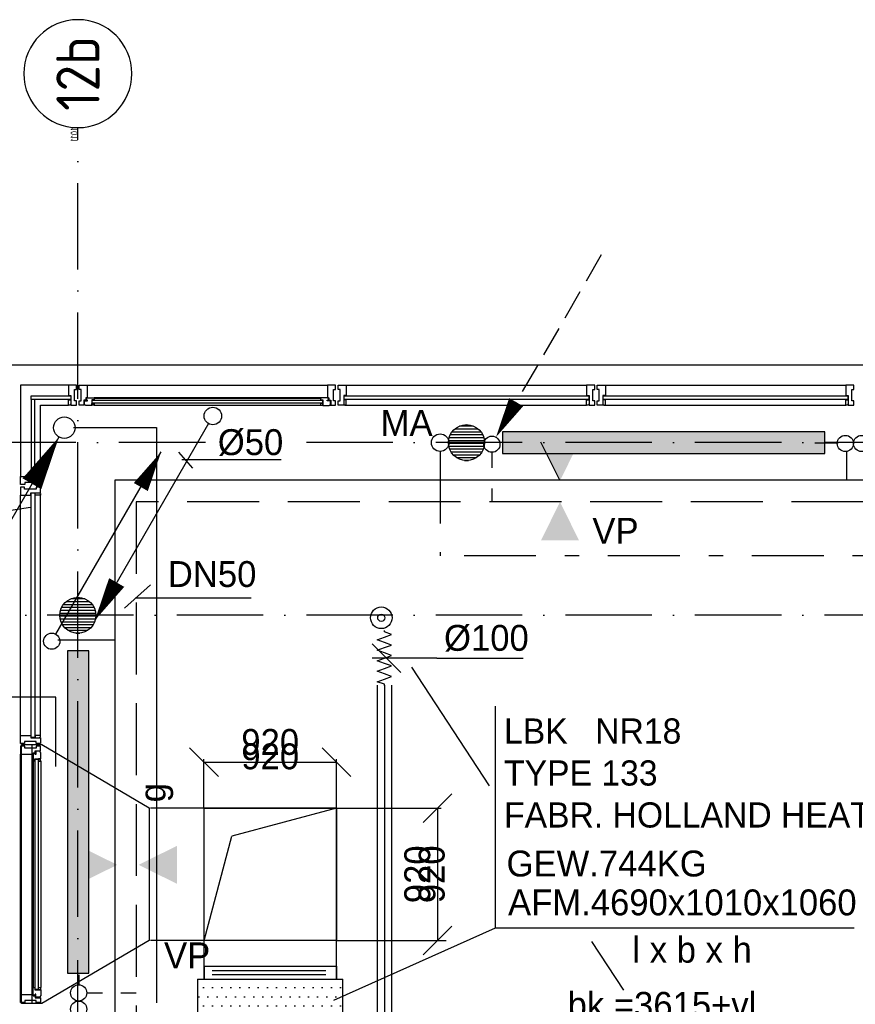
# Model space of a CAD drawing. Extents: x -866131 to -691536, y 173952 to 258052.
# Tile 69 of 160: x -816807 to -811001, y 246518 to 253360. Entities that reach past the tile are written whole.
import ezdxf
from ezdxf.enums import TextEntityAlignment as Align

# ---------------------------------------------------------------- set-up
doc = ezdxf.new("R2010")
doc.units = 0
doc.header["$LTSCALE"] = 100
for name, pattern in [('2322107', [2000, 1000, 1000]), ('2322108', [7, 5, -2]), ('2322109', [10, 5, -2, 1, -2]), ('2322134', [45, 40, -5]), ('CENTER2', [11.25, 7.5, -1.25, 1.25, -1.25]), ('CENTER4', [5, 3.125, -0.625, 0.625, -0.625]), ('DASHDOT', [9, 6, -1.5, 0, -1.5]), ('HIDDEN2', [4.7625, 3.175, -1.5875]), ('LURETOUR', [6, 4, -2])]:
    doc.linetypes.add(name, pattern=pattern)
doc.layers.get('0').update_dxf_attribs({"linetype": 'CONTINUOUS'})
doc.layers.get('DEFPOINTS').update_dxf_attribs({"linetype": 'CONTINUOUS'})
for name, color, linetype in [('AL$7----_STRAMIEN', 1, 'DASHDOT'), ('AL21----_BUITENWAND', 4, 'CONTINUOUS'), ('AL28----_KONSTRUKTIE', 3, 'CONTINUOUS'), ('AL31----_BUITENKOZ', 7, 'CONTINUOUS'), ('ALN-----_BLOCKNAAM', 2, 'CONTINUOUS'), ('ALXAA---_GEWBETON', 12, 'CONTINUOUS'), ('ALXOU---_GLAS', 7, 'CONTINUOUS'), ('BL$2----', 7, 'CONTINUOUS'), ('BOUW', 8, 'CONTINUOUS'), ('WI561---', 1, 'CONTINUOUS'), ('WL524---', 4, 'CONTINUOUS'), ('WL531---', 4, 'CONTINUOUS'), ('WL541---', 4, 'CONTINUOUS'), ('WL561---', 4, 'CONTINUOUS'), ('WL561---_AANVOER', 4, 'CONTINUOUS'), ('WL561---_RETOUR', 4, 'CONTINUOUS'), ('WL570---', 3, 'CONTINUOUS'), ('WL570---_HARTLIJN', 7, 'CONTINUOUS'), ('WL570---_RETOUR', 3, 'CONTINUOUS'), ('WL570---_TOEVOER', 3, 'CONTINUOUS'), ('WM541---', 1, 'CONTINUOUS'), ('WM570---', 1, 'CONTINUOUS')]:
    doc.layers.add(name, color=color, linetype=linetype)
doc.styles.add('BURO-018', font='BUROFONT.shx', dxfattribs={"height": 180})
doc.styles.add('BURO-025', font='BUROFONT.shx', dxfattribs={"height": 250})
doc.styles.get("Standard").update_dxf_attribs({"font": 'ISOCP'})
doc.dimstyles.new('STABICAD', dxfattribs={"dimscale": 100, "dimtxt": 1.8, "dimasz": 0, "dimexe": 0, "dimexo": 2.5, "dimgap": 1.5, "dimtad": 0, "dimzin": 0, "dimtxsty": 'BURO-018', "dimtsz": 1, "dimcen": -3, "dimazin": 3, "dimtfac": 1, "dimtofl": 0, "dimtmove": 0, "dimatfit": 3, "dimtvp": 1.055556, "dimtolj": 1, "dimtzin": 0})

# ---------------------------------------------------------------- blocks, each defined once
blk = doc.blocks.new('1011')
at = {"layer": 'AL$7----_STRAMIEN', "color": 7, "linetype": 'CONTINUOUS'}
blk.add_circle((-750, 0), 750, dxfattribs=at)
at = {"layer": 'ALN-----_BLOCKNAAM', "linetype": 'CONTINUOUS'}
blk.add_text('1011', height=100, dxfattribs=at).set_placement((0, 0))
blk = doc.blocks.new('LDV2121')
at = {"color": 0, "linetype": 'CONTINUOUS'}
blk.add_line((-0.25, -0.433), (-6.75, -11.691), dxfattribs=at)
blk.add_lwpolyline([(-6.75, -11.691, 0, 1, 0), (-5.5, -9.526, 1, 1, 0)], format="xyseb", dxfattribs=at)
blk.add_circle((0, 0), 0.5, dxfattribs=at)
blk = doc.blocks.new('2322401')
at = {"color": 0, "linetype": 'CONTINUOUS'}
for p, q in [((-0.5, 0.5, 1), (-0.5, 0.5)), ((-0.5, 0.5, 1), (-0.5, -0.5, 1)), ((0.5, 0.5, 1), (-0.5, 0.5, 1)), ((0.5, 0.5), (-0.5, 0.5)), ((-0.5, 0.5), (-0.5, -0.5)), ((0.5, 0.5, 1), (0.5, 0.5)), ((0.5, -0.5, 1), (0.5, 0.5, 1)), ((0.5, -0.5), (0.5, 0.5)), ((-0.5, -0.5, 1), (-0.5, -0.5)), ((-0.5, -0.5, 1), (0.5, -0.5, 1)), ((-0.5, -0.5), (0.5, -0.5)), ((0.5, -0.5, 1), (0.5, -0.5))]:
    blk.add_line(p, q, dxfattribs=at)
blk = doc.blocks.new('CVHATCH1')
at = {"color": 0, "linetype": 'CONTINUOUS'}
blk.add_solid([(-0.5, -0.5), (0.5, -0.5), (-0.5, 0.5), (0.5, 0.5)], dxfattribs=at)
blk = doc.blocks.new('*U273', base_point=(17339.6, 74267.2))
at = {"color": 0, "linetype": 'CONTINUOUS'}
for p, q in [((17389.3, 74167.5), (17189.9, 74366.9)), ((17639.6, 74267.2), (17189.6, 74267.2)), ((17639.6, 74267.2), (18239.5, 74267.2))]:
    blk.add_line(p, q, dxfattribs=at)
at = {"layer": 'WM570---', "linetype": 'CONTINUOUS', "style": 'BURO-018'}
blk.add_text('%%c100', height=180, dxfattribs=at).set_placement((17689.6, 74317.2))
blk = doc.blocks.new('LU-1D-K-64')
at = {"color": 0, "linetype": 'CONTINUOUS'}
for p, q in [((-0.5, 50), (0.5, 50)), ((-0.5, -50), (0.5, -50))]:
    blk.add_line(p, q, dxfattribs=at)
at = {"layer": 'WL570---_HARTLIJN', "linetype": 'CENTER2'}
blk.add_line((-0.5, 0), (0.5, 0), dxfattribs=at)
blk = doc.blocks.new('LU-ORNAM-969610')
at = {"color": 0, "linetype": 'CONTINUOUS'}
for radius in [75, 25]:
    blk.add_circle((0, 0), radius, dxfattribs=at)
blk = doc.blocks.new('LDV1107')
at = {"color": 0, "linetype": 'CONTINUOUS'}
blk.add_line((0.25, 0.433), (6.75, 11.691), dxfattribs=at)
blk.add_lwpolyline([(6.75, 11.691, 0, 1, 0), (5.5, 9.526, 1, 1, 0)], format="xyseb", dxfattribs=at)
blk.add_circle((0, 0), 0.5, dxfattribs=at)
blk = doc.blocks.new('LDV3108')
at = {"color": 0, "linetype": 'CONTINUOUS'}
for p, q in [((6.75, 11.691), (5.813, 10.068)), ((5.438, 9.418), (4.5, 7.794)), ((4.125, 7.145), (3.188, 5.521)), ((2.813, 4.871), (1.875, 3.248)), ((1.5, 2.598), (0.563, 0.974))]:
    blk.add_line(p, q, dxfattribs=at)
blk.add_lwpolyline([(0.25, 0.433, 0, 1, 0), (1.5, 2.598, 1, 1, 0)], format="xyseb", dxfattribs=at)
blk.add_circle((0, 0), 0.5, dxfattribs=at)
blk = doc.blocks.new('LU-1D-F-6417E')
at = {"color": 0, "linetype": 'CONTINUOUS'}
for p, q in [((-191.1, 0), (-182, 0)), ((-182, 0), (-163.8, 50)), ((-163.8, 50), (-145.6, 0)), ((-145.6, 0), (-127.4, -50)), ((-127.4, -50), (-109.2, 0)), ((-109.2, 0), (-91, 50)), ((-91, 50), (-72.8, 0)), ((-72.8, 0), (-54.6, -50)), ((-54.6, -50), (-36.4, 0)), ((-36.4, 0), (-18.2, 50)), ((-18.2, 50), (0, 0)), ((0, 0), (18.2, -50)), ((18.2, -50), (36.4, 0)), ((36.4, 0), (54.6, 50)), ((54.6, 50), (72.8, 0)), ((72.8, 0), (91, -50)), ((91, -50), (109.2, 0)), ((109.2, 0), (127.4, 50)), ((127.4, 50), (145.6, 0)), ((145.6, 0), (163.8, -50)), ((163.8, -50), (182, 0)), ((182, 0), (191.1, 0))]:
    blk.add_line(p, q, dxfattribs=at)
blk = doc.blocks.new('LU-2D-K-398')
at = {"color": 0, "linetype": 'CONTINUOUS'}
for p, q in [((-0.5, 460), (0.5, 460)), ((-0.5, -460), (0.5, -460))]:
    blk.add_line(p, q, dxfattribs=at)
blk = doc.blocks.new('LU-2-KUZ')
at = {"color": 0, "linetype": 'HIDDEN2'}
for p, q in [((-0.5, 0.5), (0.5, 0.5)), ((-0.5, -0.5), (-0.5, 0.5)), ((0.5, 0.5), (-0.2887, 0.2887)), ((0.5, 0.5), (0.5, -0.5)), ((-0.5, -0.5), (-0.2887, 0.2887)), ((0.5, -0.5), (-0.5, -0.5))]:
    blk.add_line(p, q, dxfattribs=at)
blk = doc.blocks.new('*U505', base_point=(-815066.4, 246869.5))
at = {"layer": 'WM570---', "linetype": 'CONTINUOUS'}
for p, q in [((-815626.1, 246969.2), (-815426.7, 246769.8)), ((-814706.1, 246969.2), (-814506.7, 246769.8)), ((-815526.4, 246869.5), (-814606.4, 246869.5))]:
    blk.add_line(p, q, dxfattribs=at)
at = {"layer": 'WM570---', "linetype": 'CONTINUOUS', "style": 'BURO-018'}
for p in [(-815066.4, 246919.5), (-815066.4, 246819.5)]:
    blk.add_text('920', height=180, dxfattribs=at).set_placement(p, align=Align.CENTER)
blk = doc.blocks.new('*U506', base_point=(-815290.2, 247421.4))
at = {"layer": 'WM570---', "linetype": 'CONTINUOUS'}
for p, q in [((-815190.5, 247981.1), (-815389.9, 247781.7)), ((-815290.2, 247881.4), (-815290.2, 246961.4)), ((-815190.5, 247061.1), (-815389.9, 246861.7))]:
    blk.add_line(p, q, dxfattribs=at)
at = {"layer": 'WM570---', "linetype": 'CONTINUOUS', "style": 'BURO-018'}
for p in [(-815340.2, 247421.4), (-815240.2, 247421.4)]:
    blk.add_text('920', height=180, rotation=90, dxfattribs=at).set_placement(p, align=Align.CENTER)
blk = doc.blocks.new('*D507')
at = {"color": 0, "linetype": 'BYBLOCK'}
for p, q in [((-817364.9, 248223.3), (-817564.9, 248423.3)), ((-817045.4, 248323.3), (-817464.9, 248323.3)), ((-817464.9, 248323.3), (-817464.9, 246523.3)), ((-817364.9, 246423.3), (-817564.9, 246623.3)), ((-817045.4, 246523.3), (-817464.9, 246523.3))]:
    blk.add_line(p, q, dxfattribs=at)
at = {"layer": 'DEFPOINTS', "color": 0, "linetype": 'BYBLOCK'}
for p in [(-816795.4, 248323.3), (-817464.9, 246523.3), (-816795.4, 246523.3)]:
    blk.add_point(p, dxfattribs=at)
at = {"color": 0, "linetype": 'BYBLOCK', "insert": (-817661.4, 247423.3), "char_height": 180, "attachment_point": 5, "rotation": 90, "style": 'BURO-018'}
blk.add_mtext('\\A1;1800', dxfattribs=at)
blk = doc.blocks.new('LDV4')
at = {"color": 0, "linetype": 'CONTINUOUS'}
for p, q in [((-0.25, -0.433), (-2.5, -4.33)), ((-4.5, -7.794), (-6.75, -11.691))]:
    blk.add_line(p, q, dxfattribs=at)
blk.add_lwpolyline([(-0.25, -0.433, 0, 1, 0), (-1.5, -2.598, 1, 1, 0)], format="xyseb", dxfattribs=at)
blk.add_circle((0, 0), 0.5, dxfattribs=at)
at = {"color": 0, "linetype": 'CONTINUOUS', "style": 'BURO-018'}
blk.add_attdef('LD_TEXT1', text='', height=1.8, dxfattribs=at).set_placement((-3.5, -6.062), align=Align.MIDDLE)
blk = doc.blocks.new('2322134-1')
at = {"layer": 'WM541---', "color": 0, "style": 'BURO-018'}
blk.add_text('g', height=180, rotation=90, dxfattribs=at).set_placement((-815856.7, 247988.2), align=Align.MIDDLE)

msp = doc.modelspace()

# ---------------------------------------------------------------- hatches: boundary and pattern name
at = {"layer": 'WL570---'}
h = msp.add_hatch(color=1, dxfattribs=at)
h.paths.add_polyline_path([(-812920.742, 250424.206), (-813051.57, 250159.354), (-813051.57, 250424.206)])
h.paths.add_polyline_path([(-813051.57, 250424.206), (-813051.57, 250159.354), (-813054.112, 250159.354), (-813184.939, 250424.206)])
h = msp.add_hatch(color=1, dxfattribs=at)
h.paths.add_polyline_path([(-812920.742, 249741.716), (-813051.57, 250006.567), (-813051.57, 249741.716)])
h.paths.add_polyline_path([(-813051.57, 249741.716), (-813051.57, 250006.567), (-813054.112, 250006.567), (-813184.939, 249741.716)])
h = msp.add_hatch(color=1, dxfattribs=at)
h.paths.add_polyline_path([(-816396.363, 247354.999), (-816131.511, 247485.826), (-816396.363, 247485.826)])
h.paths.add_polyline_path([(-816396.363, 247485.826), (-816131.511, 247485.826), (-816131.511, 247488.368), (-816396.363, 247619.196)])
h = msp.add_hatch(color=1, dxfattribs=at)
h.paths.add_polyline_path([(-815713.873, 247354.999), (-815978.724, 247485.826), (-815713.873, 247485.826)])
h.paths.add_polyline_path([(-815713.873, 247485.826), (-815978.724, 247485.826), (-815978.724, 247488.368), (-815713.873, 247619.196)])
at = {"layer": 'WM570---'}
h = msp.add_hatch(dxfattribs=at)
h.set_pattern_fill('DOTS', color=8, scale=40, style=0)
h.paths.add_polyline_path([(-815252.826, 245904.333), (-815252.826, 246127.675), (-815571.375, 246127.675), (-815571.375, 245904.333)], flags=17)
h.paths.add_polyline_path([(-814874.97, 246127.675), (-814874.97, 244932.514), (-814561.375, 244932.514), (-814561.375, 246693.657), (-815571.375, 246693.657), (-815571.375, 246271.228), (-815252.826, 246271.228), (-815252.826, 246127.675)])
h.paths.add_polyline_path([(-815033.34, 245904.333), (-815033.34, 244932.514), (-814874.97, 244932.514), (-814874.97, 246127.675), (-815252.826, 246127.675), (-815252.826, 245904.333)], flags=17)
h.paths.add_polyline_path([(-815033.34, 245904.333), (-815252.826, 245904.333), (-815252.826, 245682.254), (-815196.818, 245682.254), (-815196.818, 244932.514), (-815033.34, 244932.514)], flags=16)
h.paths.add_polyline_path([(-815252.826, 245682.254), (-815571.375, 245682.254), (-815571.375, 245465.28), (-815355.188, 245465.28), (-815355.188, 244971.228), (-815252.826, 244971.228)], flags=17)
h.paths.add_polyline_path([(-815355.188, 245465.28), (-815571.375, 245465.28), (-815571.375, 245254.949), (-815508.448, 245254.949), (-815508.448, 244971.228), (-815355.188, 244971.228)], flags=16)
h.paths.add_polyline_path([(-815571.375, 244971.228), (-815508.448, 244971.228), (-815508.448, 245254.949), (-815571.375, 245254.949)], flags=16)
h.paths.add_polyline_path([(-815508.448, 244932.514), (-815508.448, 244971.228), (-815571.375, 244971.228), (-815571.375, 244932.514)], flags=17)
h.paths.add_polyline_path([(-815355.188, 244932.514), (-815355.188, 244971.228), (-815508.448, 244971.228), (-815508.448, 244932.514)], flags=17)
h.paths.add_polyline_path([(-815196.818, 244932.514), (-815196.818, 245682.254), (-815252.826, 245682.254), (-815252.826, 244971.228), (-815355.188, 244971.228), (-815355.188, 244932.514)], flags=17)

# ---------------------------------------------------------------- linework, layer by layer
at = {"color": 2, "linetype": 'CONTINUOUS'}
msp.add_circle((-813885.821, 250420.899), 60.75, dxfattribs=at)
at = {"layer": 'AL$7----_STRAMIEN', "color": 1}
for p, q in [((-816402.826, 213821.228), (-816402.826, 252613.852)), ((-780011.436, 249221.228), (-820213.404, 249221.228))]:
    msp.add_line(p, q, dxfattribs=at)
for points in [[(-815517.062, 250421.228), (-820213.404, 250421.228)], [(-780011.436, 250421.228), (-814917.663, 250421.228)], [(-780011.436, 249221.228), (-820213.404, 249221.228)]]:
    msp.add_lwpolyline(points, dxfattribs=at)
at = {"layer": 'AL21----_BUITENWAND', "color": 8}
msp.add_line((-816942.826, 250961.366), (-802912.003, 250961.366), dxfattribs=at)
at = {"layer": 'AL28----_KONSTRUKTIE', "color": 8}
for centre in [(-813702.826, 250421.228), (-816402.826, 249221.228)]:
    msp.add_circle(centre, 125, dxfattribs=at)
at = {"layer": 'AL31----_BUITENKOZ', "color": 8}
for p, q in [((-816467.826, 250820.366), (-816801.826, 250820.366)), ((-816801.826, 250820.366), (-816801.826, 250186.366)), ((-816393.826, 250790.866), (-816393.826, 250820.366)), ((-816393.826, 250820.366), (-816337.826, 250820.366)), ((-816379.826, 250790.866), (-816393.826, 250790.866)), ((-816379.826, 250710.866), (-816379.826, 250790.866)), ((-816337.826, 250820.366), (-814667.826, 250820.366)), ((-816337.826, 250820.366), (-816337.826, 250732.366)), ((-814611.826, 250820.366), (-814667.826, 250820.366)), ((-814667.826, 250820.366), (-814667.826, 250732.366)), ((-814625.826, 250710.866), (-814625.826, 250790.866)), ((-814625.826, 250790.866), (-814611.826, 250790.866)), ((-814611.826, 250790.866), (-814611.826, 250820.366)), ((-814537.826, 250820.366), (-812867.826, 250820.366)), ((-812737.826, 250820.366), (-811067.826, 250820.366)), ((-816393.826, 250681.366), (-816393.826, 250710.866)), ((-816393.826, 250710.866), (-816379.826, 250710.866)), ((-816346.826, 250717.366), (-816360.826, 250717.366)), ((-816360.826, 250717.366), (-816360.826, 250681.366)), ((-816357.642, 250682.608), (-816357.642, 250712.366)), ((-816357.642, 250712.366), (-816335.142, 250712.366)), ((-816337.826, 250732.366), (-816346.826, 250732.366)), ((-816346.826, 250732.366), (-816346.826, 250717.366)), ((-816343.142, 250717.366), (-816343.142, 250732.366)), ((-816343.142, 250732.366), (-816337.826, 250732.366)), ((-816335.142, 250717.366), (-816343.142, 250717.366)), ((-816337.826, 250732.366), (-816290.701, 250732.366)), ((-816335.142, 250712.366), (-816335.142, 250717.366)), ((-816288.642, 250719.366), (-816305.642, 250719.366)), ((-816305.642, 250719.366), (-816305.642, 250678.366)), ((-814714.951, 250732.366), (-816290.701, 250732.366)), ((-816290.701, 250732.366), (-816288.642, 250719.366)), ((-814714.951, 250728.366), (-816290.701, 250728.366)), ((-814714.951, 250728.366), (-816290.701, 250728.366)), ((-814714.951, 250732.366), (-814717.01, 250719.366)), ((-814717.01, 250719.366), (-814700.01, 250719.366)), ((-814667.826, 250732.366), (-814714.951, 250732.366)), ((-814700.01, 250719.366), (-814700.01, 250678.366)), ((-814670.51, 250712.366), (-814670.51, 250717.366)), ((-814670.51, 250717.366), (-814662.51, 250717.366)), ((-814648.01, 250712.366), (-814670.51, 250712.366)), ((-814667.826, 250732.366), (-814658.826, 250732.366)), ((-814662.51, 250732.366), (-814667.826, 250732.366)), ((-814662.51, 250717.366), (-814662.51, 250732.366)), ((-814658.826, 250732.366), (-814658.826, 250717.366)), ((-814658.826, 250717.366), (-814644.826, 250717.366)), ((-814648.01, 250682.608), (-814648.01, 250712.366)), ((-814644.826, 250717.366), (-814644.826, 250681.366)), ((-814611.826, 250710.866), (-814625.826, 250710.866)), ((-814611.826, 250681.366), (-814611.826, 250710.866)), ((-816662.826, 250186.366), (-816662.826, 250681.366)), ((-816662.826, 250681.366), (-816467.826, 250681.366)), ((-816360.826, 250681.366), (-816393.826, 250681.366)), ((-816350.577, 250682.608), (-816357.642, 250682.608)), ((-816348.128, 250678.366), (-816350.577, 250682.608)), ((-816305.642, 250678.366), (-816348.128, 250678.366)), ((-816305.642, 250680.663), (-816305.642, 250694.195)), ((-816305.642, 250694.195), (-816288.642, 250694.195)), ((-816288.642, 250680.663), (-816305.642, 250680.663)), ((-814714.951, 250678.366), (-816290.701, 250678.366)), ((-816288.642, 250694.195), (-816288.642, 250680.663)), ((-814700.01, 250694.195), (-814717.01, 250694.195)), ((-814717.01, 250694.195), (-814717.01, 250680.663)), ((-814717.01, 250680.663), (-814700.01, 250680.663)), ((-814700.01, 250680.663), (-814700.01, 250694.195)), ((-814700.01, 250678.366), (-814657.524, 250678.366)), ((-814657.524, 250678.366), (-814655.075, 250682.608)), ((-814655.075, 250682.608), (-814648.01, 250682.608)), ((-814644.826, 250681.366), (-814611.826, 250681.366)), ((-814537.826, 250681.366), (-812867.826, 250681.366)), ((-812737.826, 250681.366), (-811067.826, 250681.366)), ((-816801.826, 248386.366), (-816801.826, 250056.366)), ((-816662.826, 248386.366), (-816662.826, 250056.366)), ((-816772.326, 248312.366), (-816801.826, 248312.366)), ((-816801.826, 248312.366), (-816801.826, 248256.366)), ((-816801.826, 246586.366), (-816801.826, 248256.366)), ((-816801.826, 248256.366), (-816713.826, 248256.366)), ((-816772.326, 248298.366), (-816772.326, 248312.366)), ((-816692.326, 248298.366), (-816772.326, 248298.366)), ((-816713.826, 248256.366), (-816713.826, 248265.366)), ((-816713.826, 248265.366), (-816698.826, 248265.366)), ((-816698.826, 248261.683), (-816713.826, 248261.683)), ((-816713.826, 248261.683), (-816713.826, 248256.366)), ((-816713.826, 248256.366), (-816713.826, 248209.242)), ((-816698.826, 248265.366), (-816698.826, 248279.366)), ((-816698.826, 248279.366), (-816662.826, 248279.366)), ((-816698.826, 248253.683), (-816698.826, 248261.683)), ((-816693.826, 248253.683), (-816698.826, 248253.683)), ((-816664.068, 248276.183), (-816693.826, 248276.183)), ((-816693.826, 248276.183), (-816693.826, 248253.683)), ((-816662.826, 248312.366), (-816692.326, 248312.366)), ((-816692.326, 248312.366), (-816692.326, 248298.366)), ((-816664.068, 248269.117), (-816664.068, 248276.183)), ((-816659.826, 248266.668), (-816664.068, 248269.117)), ((-816662.826, 248279.366), (-816662.826, 248312.366)), ((-816659.826, 248224.183), (-816659.826, 248266.668)), ((-816713.826, 248209.242), (-816713.826, 246633.491)), ((-816713.826, 248209.242), (-816700.826, 248207.183)), ((-816700.826, 248207.183), (-816700.826, 248224.183)), ((-816700.826, 248224.183), (-816659.826, 248224.183)), ((-816662.123, 248224.183), (-816675.655, 248224.183)), ((-816675.655, 248224.183), (-816675.655, 248207.183)), ((-816675.655, 248207.183), (-816662.123, 248207.183)), ((-816662.123, 248207.183), (-816662.123, 248224.183)), ((-816659.826, 248209.242), (-816659.826, 246633.491)), ((-816713.826, 246633.491), (-816700.826, 246635.55)), ((-816713.826, 246586.366), (-816713.826, 246633.491)), ((-816700.826, 246635.55), (-816700.826, 246618.55)), ((-816700.826, 246618.55), (-816659.826, 246618.55)), ((-816675.655, 246618.55), (-816675.655, 246635.55)), ((-816675.655, 246635.55), (-816662.123, 246635.55)), ((-816662.123, 246618.55), (-816675.655, 246618.55)), ((-816662.123, 246635.55), (-816662.123, 246618.55)), ((-816659.826, 246618.55), (-816659.826, 246576.064)), ((-816801.826, 246530.366), (-816801.826, 246586.366)), ((-816801.826, 246586.366), (-816713.826, 246586.366)), ((-816692.326, 246544.366), (-816772.326, 246544.366)), ((-816772.326, 246544.366), (-816772.326, 246530.366)), ((-816713.826, 246586.366), (-816713.826, 246577.366)), ((-816713.826, 246581.05), (-816713.826, 246586.366)), ((-816698.826, 246581.05), (-816713.826, 246581.05)), ((-816713.826, 246577.366), (-816698.826, 246577.366)), ((-816693.826, 246589.05), (-816698.826, 246589.05)), ((-816698.826, 246589.05), (-816698.826, 246581.05)), ((-816698.826, 246577.366), (-816698.826, 246563.366)), ((-816698.826, 246563.366), (-816662.826, 246563.366)), ((-816693.826, 246566.55), (-816693.826, 246589.05)), ((-816664.068, 246566.55), (-816693.826, 246566.55)), ((-816692.326, 246530.366), (-816692.326, 246544.366)), ((-816659.826, 246576.064), (-816664.068, 246573.615)), ((-816664.068, 246573.615), (-816664.068, 246566.55)), ((-816662.826, 246563.366), (-816662.826, 246530.366)), ((-816772.326, 246530.366), (-816801.826, 246530.366)), ((-816662.826, 246530.366), (-816692.326, 246530.366))]:
    msp.add_line(p, q, dxfattribs=at)
at = {"layer": 'AL31----_BUITENKOZ', "color": 8, "linetype": 'CONTINUOUS'}
for p, q in [((-816430.754, 250820.366), (-816467.826, 250820.366)), ((-816467.826, 250820.366), (-816467.826, 250813.366)), ((-816467.826, 250813.366), (-816467.826, 250809.366)), ((-816467.826, 250809.366), (-816467.826, 250801.366)), ((-816467.826, 250801.366), (-816467.826, 250748.366)), ((-816411.826, 250820.366), (-816430.754, 250820.366)), ((-816425.826, 250710.866), (-816425.826, 250790.866)), ((-816425.826, 250790.866), (-816411.826, 250790.866)), ((-816411.826, 250814.366), (-816411.826, 250820.366)), ((-816411.826, 250800.366), (-816411.826, 250814.366)), ((-816411.826, 250790.866), (-816411.826, 250800.366)), ((-816411.826, 250800.366), (-816411.826, 250800.366)), ((-814593.826, 250814.366), (-814593.826, 250820.366)), ((-814593.826, 250820.366), (-814574.899, 250820.366)), ((-814593.826, 250800.866), (-814593.826, 250814.366)), ((-814593.826, 250791.366), (-814593.826, 250800.866)), ((-814593.826, 250800.866), (-814593.826, 250800.866)), ((-814579.826, 250791.366), (-814593.826, 250791.366)), ((-814579.826, 250711.366), (-814579.826, 250791.366)), ((-814574.899, 250820.366), (-814537.826, 250820.366)), ((-814537.826, 250820.366), (-814537.826, 250813.366)), ((-814537.826, 250813.366), (-814537.826, 250809.366)), ((-814537.826, 250809.366), (-814537.826, 250801.366)), ((-814537.826, 250801.366), (-814537.826, 250748.366)), ((-812830.754, 250820.366), (-812867.826, 250820.366)), ((-812867.826, 250820.366), (-812867.826, 250813.366)), ((-812867.826, 250813.366), (-812867.826, 250809.366)), ((-812867.826, 250809.366), (-812867.826, 250801.366)), ((-812867.826, 250801.366), (-812867.826, 250748.366)), ((-812811.826, 250820.366), (-812830.754, 250820.366)), ((-812825.826, 250711.366), (-812825.826, 250791.366)), ((-812825.826, 250791.366), (-812811.826, 250791.366)), ((-812811.826, 250814.366), (-812811.826, 250820.366)), ((-812811.826, 250800.366), (-812811.826, 250814.366)), ((-812811.826, 250791.366), (-812811.826, 250800.366)), ((-812811.826, 250800.366), (-812811.826, 250800.366)), ((-812793.826, 250814.366), (-812793.826, 250820.366)), ((-812793.826, 250820.366), (-812774.899, 250820.366)), ((-812793.826, 250800.866), (-812793.826, 250814.366)), ((-812793.826, 250791.366), (-812793.826, 250800.866)), ((-812793.826, 250800.866), (-812793.826, 250800.866)), ((-812779.826, 250791.366), (-812793.826, 250791.366)), ((-812779.826, 250711.366), (-812779.826, 250791.366)), ((-812774.899, 250820.366), (-812737.826, 250820.366)), ((-812737.826, 250820.366), (-812737.826, 250813.366)), ((-812737.826, 250813.366), (-812737.826, 250809.366)), ((-812737.826, 250809.366), (-812737.826, 250801.366)), ((-812737.826, 250801.366), (-812737.826, 250748.366)), ((-811030.754, 250820.366), (-811067.826, 250820.366)), ((-811067.826, 250820.366), (-811067.826, 250813.366)), ((-811067.826, 250813.366), (-811067.826, 250809.366)), ((-811067.826, 250809.366), (-811067.826, 250801.366)), ((-811067.826, 250801.366), (-811067.826, 250748.366)), ((-811011.826, 250820.366), (-811030.754, 250820.366)), ((-811025.826, 250711.366), (-811025.826, 250791.366)), ((-811025.826, 250791.366), (-811011.826, 250791.366)), ((-811011.826, 250814.366), (-811011.826, 250820.366)), ((-811011.826, 250800.366), (-811011.826, 250814.366)), ((-811011.826, 250791.366), (-811011.826, 250800.366)), ((-811011.826, 250800.366), (-811011.826, 250800.366)), ((-816467.826, 250748.366), (-816450.826, 250748.366)), ((-816467.826, 250681.366), (-816467.826, 250718.366)), ((-816467.826, 250718.366), (-816450.826, 250718.366)), ((-816450.826, 250748.366), (-816450.826, 250681.366)), ((-816450.826, 250718.366), (-816450.826, 250686.366)), ((-816411.826, 250710.866), (-816425.826, 250710.866)), ((-816411.826, 250701.366), (-816411.826, 250710.866)), ((-814593.826, 250701.366), (-814593.826, 250711.366)), ((-814593.826, 250711.366), (-814579.826, 250711.366)), ((-814537.826, 250748.366), (-814554.826, 250748.366)), ((-814554.826, 250748.366), (-814554.826, 250681.366)), ((-814554.826, 250718.366), (-814554.826, 250686.366)), ((-814537.826, 250718.366), (-814554.826, 250718.366)), ((-814537.826, 250681.366), (-814537.826, 250718.366)), ((-812867.826, 250748.366), (-812850.826, 250748.366)), ((-812867.826, 250681.366), (-812867.826, 250718.366)), ((-812867.826, 250718.366), (-812850.826, 250718.366)), ((-812850.826, 250748.366), (-812850.826, 250681.366)), ((-812850.826, 250718.366), (-812850.826, 250686.366)), ((-812811.826, 250711.366), (-812825.826, 250711.366)), ((-812811.826, 250701.366), (-812811.826, 250711.366)), ((-812793.826, 250701.366), (-812793.826, 250711.366)), ((-812793.826, 250711.366), (-812779.826, 250711.366)), ((-812737.826, 250748.366), (-812754.826, 250748.366)), ((-812754.826, 250748.366), (-812754.826, 250681.366)), ((-812754.826, 250718.366), (-812754.826, 250686.366)), ((-812737.826, 250718.366), (-812754.826, 250718.366)), ((-812737.826, 250681.366), (-812737.826, 250718.366)), ((-811067.826, 250748.366), (-811050.826, 250748.366)), ((-811067.826, 250681.366), (-811067.826, 250718.366)), ((-811067.826, 250718.366), (-811050.826, 250718.366)), ((-811050.826, 250748.366), (-811050.826, 250681.366)), ((-811050.826, 250718.366), (-811050.826, 250686.366)), ((-811011.826, 250711.366), (-811025.826, 250711.366)), ((-811011.826, 250701.366), (-811011.826, 250711.366)), ((-816455.826, 250681.366), (-816467.826, 250681.366)), ((-816450.826, 250686.366), (-816455.826, 250686.366)), ((-816455.826, 250686.366), (-816455.826, 250681.366)), ((-816450.826, 250681.366), (-816411.826, 250681.366)), ((-816411.826, 250687.366), (-816411.826, 250701.366)), ((-816411.826, 250701.366), (-816411.826, 250701.366)), ((-816411.826, 250681.366), (-816411.826, 250687.366)), ((-814593.826, 250687.366), (-814593.826, 250701.366)), ((-814593.826, 250701.366), (-814593.826, 250701.366)), ((-814593.826, 250681.366), (-814593.826, 250687.366)), ((-814554.826, 250681.366), (-814593.826, 250681.366)), ((-814554.826, 250686.366), (-814549.826, 250686.366)), ((-814549.826, 250686.366), (-814549.826, 250681.366)), ((-814549.826, 250681.366), (-814537.826, 250681.366)), ((-812855.826, 250681.366), (-812867.826, 250681.366)), ((-812850.826, 250686.366), (-812855.826, 250686.366)), ((-812855.826, 250686.366), (-812855.826, 250681.366)), ((-812850.826, 250681.366), (-812811.826, 250681.366)), ((-812811.826, 250687.366), (-812811.826, 250701.366)), ((-812811.826, 250701.366), (-812811.826, 250701.366)), ((-812811.826, 250681.366), (-812811.826, 250687.366)), ((-812793.826, 250687.366), (-812793.826, 250701.366)), ((-812793.826, 250701.366), (-812793.826, 250701.366)), ((-812793.826, 250681.366), (-812793.826, 250687.366)), ((-812754.826, 250681.366), (-812793.826, 250681.366)), ((-812754.826, 250686.366), (-812749.826, 250686.366)), ((-812749.826, 250686.366), (-812749.826, 250681.366)), ((-812749.826, 250681.366), (-812737.826, 250681.366)), ((-811055.826, 250681.366), (-811067.826, 250681.366)), ((-811050.826, 250686.366), (-811055.826, 250686.366)), ((-811055.826, 250686.366), (-811055.826, 250681.366)), ((-811050.826, 250681.366), (-811011.826, 250681.366)), ((-811011.826, 250687.366), (-811011.826, 250701.366)), ((-811011.826, 250701.366), (-811011.826, 250701.366)), ((-811011.826, 250681.366), (-811011.826, 250687.366)), ((-816801.826, 250149.294), (-816801.826, 250186.366)), ((-816801.826, 250186.366), (-816794.826, 250186.366)), ((-816794.826, 250186.366), (-816790.826, 250186.366)), ((-816790.826, 250186.366), (-816782.826, 250186.366)), ((-816782.826, 250186.366), (-816729.826, 250186.366)), ((-816729.826, 250186.366), (-816729.826, 250169.366)), ((-816729.826, 250169.366), (-816662.826, 250169.366)), ((-816662.826, 250186.366), (-816699.826, 250186.366)), ((-816699.826, 250186.366), (-816699.826, 250169.366)), ((-816699.826, 250169.366), (-816667.826, 250169.366)), ((-816667.826, 250169.366), (-816667.826, 250174.366)), ((-816667.826, 250174.366), (-816662.826, 250174.366)), ((-816662.826, 250174.366), (-816662.826, 250186.366)), ((-816662.826, 250169.366), (-816662.826, 250130.366)), ((-816801.826, 250130.366), (-816801.826, 250149.294)), ((-816795.826, 250130.366), (-816801.826, 250130.366)), ((-816795.826, 250112.366), (-816801.826, 250112.366)), ((-816801.826, 250112.366), (-816801.826, 250093.439)), ((-816781.826, 250130.366), (-816795.826, 250130.366)), ((-816781.826, 250112.366), (-816795.826, 250112.366)), ((-816772.326, 250130.366), (-816781.826, 250130.366)), ((-816781.826, 250130.366), (-816781.826, 250130.366)), ((-816772.826, 250112.366), (-816781.826, 250112.366)), ((-816781.826, 250112.366), (-816781.826, 250112.366)), ((-816772.826, 250098.366), (-816772.826, 250112.366)), ((-816692.826, 250098.366), (-816772.826, 250098.366)), ((-816692.326, 250144.366), (-816772.326, 250144.366)), ((-816772.326, 250144.366), (-816772.326, 250130.366)), ((-816682.826, 250112.366), (-816692.826, 250112.366)), ((-816692.826, 250112.366), (-816692.826, 250098.366)), ((-816692.326, 250130.366), (-816692.326, 250144.366)), ((-816682.826, 250130.366), (-816692.326, 250130.366)), ((-816668.826, 250130.366), (-816682.826, 250130.366)), ((-816682.826, 250130.366), (-816682.826, 250130.366)), ((-816668.826, 250112.366), (-816682.826, 250112.366)), ((-816682.826, 250112.366), (-816682.826, 250112.366)), ((-816662.826, 250130.366), (-816668.826, 250130.366)), ((-816662.826, 250112.366), (-816668.826, 250112.366)), ((-816662.826, 250073.366), (-816662.826, 250112.366)), ((-816801.826, 250093.439), (-816801.826, 250056.366)), ((-816801.826, 250056.366), (-816794.826, 250056.366)), ((-816794.826, 250056.366), (-816790.826, 250056.366)), ((-816790.826, 250056.366), (-816782.826, 250056.366)), ((-816782.826, 250056.366), (-816729.826, 250056.366)), ((-816729.826, 250056.366), (-816729.826, 250073.366)), ((-816729.826, 250073.366), (-816662.826, 250073.366)), ((-816699.826, 250073.366), (-816667.826, 250073.366)), ((-816699.826, 250056.366), (-816699.826, 250073.366)), ((-816662.826, 250056.366), (-816699.826, 250056.366)), ((-816667.826, 250073.366), (-816667.826, 250068.366)), ((-816667.826, 250068.366), (-816662.826, 250068.366)), ((-816662.826, 250068.366), (-816662.826, 250056.366)), ((-816801.826, 248349.294), (-816801.826, 248386.366)), ((-816801.826, 248386.366), (-816794.826, 248386.366)), ((-816794.826, 248386.366), (-816790.826, 248386.366)), ((-816790.826, 248386.366), (-816782.826, 248386.366)), ((-816782.826, 248386.366), (-816729.826, 248386.366)), ((-816729.826, 248386.366), (-816729.826, 248369.366)), ((-816662.826, 248386.366), (-816699.826, 248386.366)), ((-816699.826, 248386.366), (-816699.826, 248369.366)), ((-816662.826, 248374.366), (-816662.826, 248386.366)), ((-816801.826, 248330.366), (-816801.826, 248349.294)), ((-816795.826, 248330.366), (-816801.826, 248330.366)), ((-816782.326, 248330.366), (-816795.826, 248330.366)), ((-816772.826, 248330.366), (-816782.326, 248330.366)), ((-816782.326, 248330.366), (-816782.326, 248330.366)), ((-816692.826, 248344.366), (-816772.826, 248344.366)), ((-816772.826, 248344.366), (-816772.826, 248330.366)), ((-816729.826, 248369.366), (-816662.826, 248369.366)), ((-816699.826, 248369.366), (-816667.826, 248369.366)), ((-816692.826, 248330.366), (-816692.826, 248344.366)), ((-816682.826, 248330.366), (-816692.826, 248330.366)), ((-816668.826, 248330.366), (-816682.826, 248330.366)), ((-816682.826, 248330.366), (-816682.826, 248330.366)), ((-816662.826, 248330.366), (-816668.826, 248330.366)), ((-816667.826, 248369.366), (-816667.826, 248374.366)), ((-816667.826, 248374.366), (-816662.826, 248374.366)), ((-816662.826, 248369.366), (-816662.826, 248330.366))]:
    msp.add_line(p, q, dxfattribs=at)
at = {"layer": 'ALXAA---_GEWBETON', "color": 8}
for p, q in [((-813783.226, 250516.94), (-813622.427, 250516.94)), ((-813750.108, 250536.94), (-813655.545, 250536.94)), ((-813826.835, 250436.94), (-813578.818, 250436.94)), ((-813822.616, 250456.94), (-813583.036, 250456.94)), ((-813814.724, 250476.94), (-813590.929, 250476.94)), ((-813802.288, 250496.94), (-813603.365, 250496.94)), ((-813827.753, 250416.94), (-813577.9, 250416.94)), ((-813825.444, 250396.94), (-813580.208, 250396.94)), ((-813819.718, 250376.94), (-813585.935, 250376.94)), ((-813810.028, 250356.94), (-813595.625, 250356.94)), ((-813795.134, 250336.94), (-813610.519, 250336.94)), ((-813771.74, 250316.94), (-813633.912, 250316.94)), ((-813716.156, 250296.94), (-813689.496, 250296.94)), ((-816514.724, 249276.94), (-816290.929, 249276.94)), ((-816502.288, 249296.94), (-816303.365, 249296.94)), ((-816483.226, 249316.94), (-816322.427, 249316.94)), ((-816450.108, 249336.94), (-816355.545, 249336.94)), ((-816527.753, 249216.94), (-816277.9, 249216.94)), ((-816526.835, 249236.94), (-816278.818, 249236.94)), ((-816522.616, 249256.94), (-816283.036, 249256.94)), ((-816525.444, 249196.94), (-816280.208, 249196.94)), ((-816519.718, 249176.94), (-816285.935, 249176.94)), ((-816510.028, 249156.94), (-816295.625, 249156.94)), ((-816495.134, 249136.94), (-816310.519, 249136.94)), ((-816471.74, 249116.94), (-816333.912, 249116.94)), ((-816416.156, 249096.94), (-816389.496, 249096.94))]:
    msp.add_line(p, q, dxfattribs=at)
at = {"layer": 'ALXOU---_GLAS', "color": 8}
for p, q in [((-816727.826, 250720.366), (-816727.826, 250746.366)), ((-816727.826, 250746.366), (-816452.826, 250746.366)), ((-816701.826, 250720.366), (-816727.826, 250720.366)), ((-816727.826, 250720.366), (-816727.826, 250171.366)), ((-816452.826, 250720.366), (-816727.826, 250720.366)), ((-816701.826, 250171.366), (-816701.826, 250720.366)), ((-816452.826, 250746.366), (-816452.826, 250720.366)), ((-816303.642, 250696.195), (-816303.642, 250717.366)), ((-816303.642, 250717.366), (-814702.01, 250717.366)), ((-814702.01, 250717.366), (-814702.01, 250696.195)), ((-814552.826, 250720.366), (-814552.826, 250746.366)), ((-814552.826, 250746.366), (-812852.826, 250746.366)), ((-812852.826, 250720.366), (-814552.826, 250720.366)), ((-812852.826, 250746.366), (-812852.826, 250720.366)), ((-812752.826, 250720.366), (-812752.826, 250746.366)), ((-812752.826, 250746.366), (-811052.826, 250746.366)), ((-811052.826, 250720.366), (-812752.826, 250720.366)), ((-811052.826, 250746.366), (-811052.826, 250720.366)), ((-814702.01, 250696.195), (-816303.642, 250696.195)), ((-816727.826, 250171.366), (-816701.826, 250171.366)), ((-816727.826, 250071.366), (-816701.826, 250071.366)), ((-816727.826, 248371.366), (-816727.826, 250071.366)), ((-816701.826, 250071.366), (-816701.826, 248371.366)), ((-816701.826, 248371.366), (-816727.826, 248371.366)), ((-816698.826, 248222.183), (-816677.655, 248222.183)), ((-816698.826, 246620.55), (-816698.826, 248222.183)), ((-816677.655, 248222.183), (-816677.655, 246620.55)), ((-816677.655, 246620.55), (-816698.826, 246620.55))]:
    msp.add_line(p, q, dxfattribs=at)
at = {"layer": 'BL$2----', "color": 1}
for p, q in [((-815470.448, 246753.022), (-814678.808, 246753.022)), ((-815470.448, 246725.259), (-814678.808, 246725.259))]:
    msp.add_line(p, q, dxfattribs=at)
at = {"layer": 'WI561---', "color": 4}
for p, q in [((-811120.338, 250416.44), (-811282.411, 250416.44)), ((-811120.828, 250416.754), (-811219.873, 250416.754)), ((-816394.885, 246657.71), (-816394.885, 246722.047))]:
    msp.add_line(p, q, dxfattribs=at)
at = {"layer": 'WL531---', "linetype": '2322109'}
for p in [(-813885.821, 250360.149), (-810219.706, 249634.828)]:
    msp.add_line(p, (-813885.821, 249634.828), dxfattribs=at)
at = {"layer": 'WL541---', "linetype": '2322134'}
for p, q in [((-816433.571, 250527.445), (-815856.702, 250527.445)), ((-815856.702, 250527.445), (-815856.702, 240948.978))]:
    msp.add_line(p, q, dxfattribs=at)
at = {"layer": 'WL561---_AANVOER', "linetype": '2322107'}
for p, q in [((-811063.189, 250359.354), (-811063.189, 250159.539)), ((-816146.932, 250159.539), (-816146.932, 243266.075)), ((-803348.254, 250159.539), (-816146.932, 250159.539)), ((-816542.945, 249051.395), (-816146.932, 249051.395))]:
    msp.add_line(p, q, dxfattribs=at)
at = {"layer": 'WL561---_RETOUR', "linetype": '2322108'}
for p, q in [((-813526.219, 250353.919), (-813526.219, 250245.774)), ((-813526.219, 250101.791), (-813526.219, 250011.802)), ((-815996.932, 250009.539), (-815996.932, 246355.723)), ((-810943.333, 250009.539), (-815996.932, 250009.539)), ((-816340.953, 246596.988), (-816231.433, 246596.988)), ((-816105.019, 246596.988), (-815996.932, 246596.988))]:
    msp.add_line(p, q, dxfattribs=at)
at = {"layer": 'WL561---_RETOUR', "color": 1}
for centre in [(-811070.159, 250415.604), (-810957.716, 250415.604), (-816397.203, 246596.988), (-816397.203, 246484.528)]:
    msp.add_circle(centre, 56.25, dxfattribs=at)
at = {"layer": 'WL570---', "color": 1}
for p, q in [((-813054.112, 250159.354), (-813184.939, 250424.206)), ((-816077.844, 249271.117), (-815898.956, 249433.663)), ((-816003.59, 249342.631), (-815198.601, 249342.631))]:
    msp.add_line(p, q, dxfattribs=at)
at = {"layer": 'WL570---'}
for p, q in [((-814606.375, 247881.366), (-815563.834, 247881.366)), ((-814606.375, 246963.537), (-814606.375, 247881.366))]:
    msp.add_line(p, q, dxfattribs=at)
at = {"layer": 'WL570---_HARTLIJN', "color": 1, "linetype": 'CONTINUOUS'}
for p, q in [((-815704.688, 250354.822), (-815605.501, 250243.292)), ((-814989.957, 250301.507), (-815679.48, 250301.507))]:
    msp.add_line(p, q, dxfattribs=at)
at = {"layer": 'WL570---_TOEVOER'}
for p, q in [((-816795.362, 248323.316), (-816653.867, 248323.316)), ((-816795.362, 246523.316), (-816795.362, 248323.316)), ((-816720.362, 246523.316), (-816720.362, 248323.316)), ((-816653.867, 248323.316), (-815906.621, 247882.523)), ((-815906.621, 247882.523), (-815906.621, 246961.366)), ((-815906.621, 246961.366), (-816653.867, 246523.316)), ((-816653.867, 246523.316), (-816795.362, 246523.316))]:
    msp.add_line(p, q, dxfattribs=at)
at = {"layer": 'WL570---_TOEVOER', "color": 3, "linetype": 'CONTINUOUS'}
for p, q in [((-815526.375, 246783.657), (-815526.375, 246693.657)), ((-815526.375, 246783.657), (-814606.375, 246783.657)), ((-814606.375, 246783.657), (-814606.375, 246693.657)), ((-815571.375, 246693.657), (-815571.375, 242003.657)), ((-815571.375, 246693.657), (-814561.375, 246693.657)), ((-814561.375, 242003.657), (-814561.375, 246693.657))]:
    msp.add_line(p, q, dxfattribs=at)
at = {"layer": 'WM541---'}
msp.add_line((-816960.225, 249937.914), (-816732.382, 249972.07), dxfattribs=at)
at = {"layer": 'WM570---'}
for p, q in [((-813542.209, 248036.966), (-814082.394, 248861.116)), ((-816555.43, 248651.281), (-818290.444, 248651.281)), ((-816555.43, 248169.537), (-816555.43, 248651.281)), ((-813500.445, 247049.734), (-813500.445, 248590.277)), ((-815526.931, 247881.366), (-815526.931, 248221.077)), ((-814606.375, 247881.366), (-814606.375, 248221.077)), ((-814606.375, 247881.366), (-813877.73, 247881.366)), ((-814624.006, 246545.818), (-813500.445, 247049.734)), ((-813500.445, 247049.734), (-811008.442, 247049.734)), ((-814606.375, 246961.366), (-813844.259, 246961.366)), ((-812610.216, 246615.038), (-812832.391, 246954.007))]:
    msp.add_line(p, q, dxfattribs=at)

# ---------------------------------------------------------------- block references
at = {"layer": 'AL$7----_STRAMIEN'}
ref = msp.add_blockref('1011', (-816402.826, 252610.366), dxfattribs=dict(at, xscale=-0.5, yscale=0.5, zscale=0.5, rotation=90))
ref.add_attrib('STR-NAAM', '12b', dxfattribs={"color": 3, "linetype": 'CONTINUOUS', "height": 300, "rotation": 90}).set_placement((-816402.826, 252985.366), align=Align.MIDDLE)
at = {"layer": 'WL524---', "color": 2, "xscale": 121.5, "yscale": 121.5, "zscale": 121.5}
msp.add_blockref('LDV2121', (-815464.924, 250606.571), dxfattribs=at)
at = {"layer": 'WL541---', "color": 2}
ref = msp.add_blockref('LDV4', (-816496.89, 250524.944), dxfattribs=dict(at, xscale=150, yscale=150, zscale=150))
ref.add_attrib('LD_TEXT1', 'g', dxfattribs={"layer": '0', "color": 1, "linetype": 'CONTINUOUS', "height": 180, "style": 'BURO-018'}).set_placement((-817021.89, 249615.617), align=Align.MIDDLE)
at = {"layer": 'WL561---', "xscale": 2240, "yscale": 150}
for name, zscale in [('2322401', 400), ('CVHATCH1', 2240)]:
    msp.add_blockref(name, (-812332.798, 250421.228), dxfattribs=dict(at, zscale=zscale))
at = {"layer": 'WL561---', "xscale": 2240, "yscale": 150, "zscale": 400, "rotation": 90}
msp.add_blockref('2322401', (-816400.492, 247853.963, 120), dxfattribs=at)
at = {"layer": 'WL561---', "color": 4, "xscale": 2240, "yscale": 150, "zscale": 2240, "rotation": 90}
msp.add_blockref('CVHATCH1', (-816400.492, 247853.963, 120), dxfattribs=at)
at = {"layer": 'WL561---_AANVOER', "color": 2, "xscale": 112.5, "yscale": 112.5, "zscale": 112.5}
msp.add_blockref('LDV1107', (-816584.198, 249041.033), dxfattribs=at)
at = {"layer": 'WL561---_RETOUR', "color": 2, "xscale": 112.5, "yscale": 112.5, "zscale": 112.5}
msp.add_blockref('LDV3108', (-813526.219, 250410.169), dxfattribs=at)
at = {"layer": 'WL570---_RETOUR'}
msp.add_blockref('LU-ORNAM-969610', (-814294.609, 249203.98), dxfattribs=at)
at = {"layer": 'WL570---_RETOUR', "linetype": 'LURETOUR', "xscale": 3351.149066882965, "rotation": 270}
msp.add_blockref('LU-1D-K-64', (-814273.123, 247059.162), dxfattribs=at)
at = {"layer": 'WL570---_TOEVOER', "linetype": 'CONTINUOUS', "rotation": 90}
msp.add_blockref('LU-1D-F-6417E', (-814272.748, 248923.694), dxfattribs=at)
at = {"layer": 'WL570---_TOEVOER', "linetype": 'CONTINUOUS'}
for p, xscale, rotation in [((-815712.92, 247421.366), 371.9766235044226, 180), ((-815066.375, 246829.655), 267.7633648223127, 90)]:
    msp.add_blockref('LU-2D-K-398', p, dxfattribs=dict(at, xscale=xscale, rotation=rotation))
at = {"layer": 'WL570---_TOEVOER', "color": 7, "linetype": 'CONTINUOUS', "xscale": 920, "yscale": 920}
msp.add_blockref('LU-2-KUZ', (-815066.375, 247421.366), dxfattribs=at)
at = {"layer": 'WM541---'}
msp.add_blockref('2322134-1', (0, 0), dxfattribs=at)
at = {"layer": 'WM570---'}
for name, p in [('*U273', (-814208.719, 248924.387)), ('*U505', (-815066.375, 248201.004)), ('*U506', (-813904.507, 247421.366))]:
    msp.add_blockref(name, p, dxfattribs=at)

# ---------------------------------------------------------------- texts
at = {"layer": 'BOUW', "color": 1, "style": 'BURO-018'}
msp.add_text('MA', height=180, dxfattribs=at).set_placement((-814299.258, 250468.379))
at = {"layer": 'WL570---', "color": 1, "style": 'BURO-018'}
for s, p in [('VP', (-812827.986, 249718.341)), ('DN50', (-815777.748, 249417.969)), ('AFM.4690x1010x1060', (-813414.016, 247136.119)), ('VP', (-815804.046, 246767.81)), ('l x b x h', (-812549.738, 246807.324))]:
    msp.add_text(s, height=180, dxfattribs=at).set_placement(p)
at = {"layer": 'WL570---', "color": 2, "style": 'BURO-025'}
for s, p in [('LBK', (-813441.712, 248329.662)), ('NR18', (-812808.152, 248329.662)), ('TYPE 133', (-813441.712, 248037.996)), ('FABR. HOLLAND HEATING', (-813441.712, 247746.329))]:
    msp.add_text(s, height=175, dxfattribs=at).set_placement(p)
at = {"layer": 'WL570---_HARTLIJN', "color": 1, "linetype": 'CENTER4', "style": 'BURO-018'}
msp.add_text('%%c50', height=180, dxfattribs=at).set_placement((-815430.574, 250334.617))
at = {"layer": 'WM570---', "color": 1, "style": 'BURO-018'}
for s, p in [('GEW.744KG', (-813424.525, 247406.239)), ('bk.=3615+vl', (-813000.127, 246423.934))]:
    msp.add_text(s, height=180, dxfattribs=at).set_placement(p)

# ---------------------------------------------------------------- dimensions: what is measured, and where the dimension line sits
at = {"layer": 'WM570---'}
dim = msp.add_linear_dim(base=(-817464.861, 246523.316), p1=(-816795.362, 248323.316), p2=(-816795.362, 246523.316), angle=90, text='1800', dimstyle='STABICAD', dxfattribs=at)
dim.commit()
dim.dimension.update_dxf_attribs({"geometry": '*D507', "text_midpoint": (-817661.42, 247423.316)})

doc.saveas('drawing.dxf')
